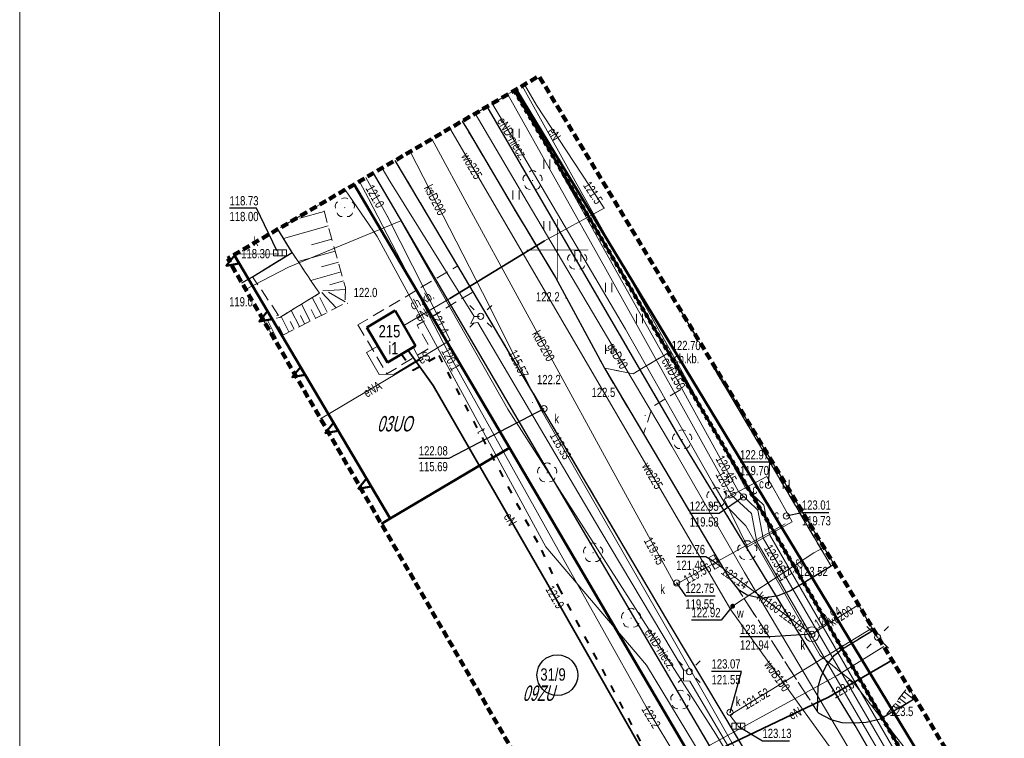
# Model space of a CAD drawing. Header units: millimetres. Extents: x 7464056 to 7464277, y 5957530 to 5957827.
# Tile 19 of 22: x 7464056 to 7464136, y 5957710 to 5957769. Entities that reach past the tile are written whole.
import ezdxf
from ezdxf.enums import TextEntityAlignment as Align

# ---------------------------------------------------------------- set-up
doc = ezdxf.new("R2010")
doc.units = ezdxf.units.MM
doc.header["$MEASUREMENT"] = 0
for name, pattern in [('1', [0.6, 0.3, -0.3]), ('1.0_0.5', [1.5, 1, -0.5]), ('1.5_0.5', [2, 1.5, -0.5]), ('2', [0.9, 0.6, -0.3]), ('219-500', [0]), ('ACAD_ISO03W100', [30, 12, -18]), ('egug-500', [1, 0.5, -0.5])]:
    doc.linetypes.add(name, pattern=pattern)
doc.layers.get('0').update_dxf_attribs({"color": 2, "linetype": 'CONTINUOUS', "lineweight": 0, "plot": 0})
for name, color, linetype in [('000 Inne (niezydentyfikowane)', 7, 'CONTINUOUS'), ('203-punkt graniczny', 7, 'CONTINUOUS'), ('218-kontur użytku gruntowego', 7, 'CONTINUOUS'), ('312-budynek ewidencyjny', 7, 'CONTINUOUS'), ('312-oznaczenie budynku ewidencyjnego', 7, 'CONTINUOUS'), ('312-oznaczenie budynku ewidencyjnego-Atr117', 7, 'CONTINUOUS'), ('chodnik', 7, 'CONTINUOUS'), ('chodnik-Atr17', 7, 'CONTINUOUS'), ('drzewo liściaste', 7, 'CONTINUOUS'), ('jezdnia', 7, 'CONTINUOUS'), ('komora podziemna', 7, 'CONTINUOUS'), ('kratka ściekowa', 7, 'CONTINUOUS'), ('kratka ściekowa-Atr17', 7, 'CONTINUOUS'), ('krawężnik', 7, 'CONTINUOUS'), ('latarnia', 7, 'CONTINUOUS'), ('obudowa ochronna przewodu', 7, 'CONTINUOUS'), ('pikieta naturalna', 7, 'CONTINUOUS'), ('pikieta naturalna-Atr2', 7, 'CONTINUOUS'), ('pikieta sztuczna', 7, 'CONTINUOUS'), ('pikieta sztuczna-Atr2', 7, 'CONTINUOUS'), ('przewód ciepłowniczy', 7, 'CONTINUOUS'), ('przewód ciepłowniczy-Atr1', 7, 'CONTINUOUS'), ('przewód elektroenergetyczny podziemny', 7, 'CONTINUOUS'), ('przewód elektroenergetyczny podziemny-Atr1', 7, 'CONTINUOUS'), ('przewód gazowy', 7, 'CONTINUOUS'), ('przewód gazowy-Atr1', 7, 'CONTINUOUS'), ('przewód kanalizacyjny', 7, 'CONTINUOUS'), ('przewód kanalizacyjny-Atr1', 7, 'CONTINUOUS'), ('przewód telekomunikacyjny podziemny', 7, 'CONTINUOUS'), ('przewód telekomunikacyjny podziemny-Atr1', 7, 'CONTINUOUS'), ('przewód wodociągowy', 7, 'CONTINUOUS'), ('przewód wodociągowy-Atr1', 7, 'CONTINUOUS'), ('rzedna', 7, 'CONTINUOUS'), ('rzedna-Atr2', 7, 'CONTINUOUS'), ('rzedna-Atr3', 7, 'CONTINUOUS'), ('SIATKA_KWADRATOW', 7, 'CONTINUOUS'), ('skarpa nieumocniona', 7, 'CONTINUOUS'), ('skarpa umocniona', 7, 'CONTINUOUS'), ('studnia kanalizacyjna', 7, 'CONTINUOUS'), ('studnia kanalizacyjna-Atr17', 7, 'CONTINUOUS'), ('trawnik', 7, 'CONTINUOUS'), ('właz do komory lub kanału - okrągły', 7, 'CONTINUOUS'), ('właz do komory lub kanału - okrągły-Atr17', 7, 'CONTINUOUS'), ('Zakres', 7, 'CONTINUOUS'), ('zasuwa lub zawór', 7, 'CONTINUOUS'), ('zasuwa lub zawór-Atr17', 7, 'CONTINUOUS')]:
    doc.layers.add(name, color=color, linetype=linetype)
for name, color, linetype, lineweight in [('211-numer działki ewidencyjnej', 3, 'CONTINUOUS', 30), ('219-działka ewidencyjna', 3, 'CONTINUOUS', 30), ('__A-Tabelka', 7, 'CONTINUOUS', 18), ('E-kable elektryczne', 1, 'ACAD_ISO03W100', 40)]:
    doc.layers.add(name, color=color, linetype=linetype, lineweight=lineweight)
doc.styles.get("Standard").update_dxf_attribs({"font": 'Working1250', "width": 0.75})

# ---------------------------------------------------------------- blocks, each defined once
blk = doc.blocks.new('203')
at = {"linetype": 'Continuous', "lineweight": 0}
h = blk.add_hatch(color=0, dxfattribs=at)
edge = h.paths.add_edge_path()
edge.add_arc((0, 0), 0.045, 0, 360)
blk = doc.blocks.new('PW01')
at = {"linetype": 'Continuous', "lineweight": 13}
h = blk.add_hatch(color=0, dxfattribs=at)
edge = h.paths.add_edge_path()
edge.add_arc((0, 0), 0.045, 0, 360)
blk = doc.blocks.new('TU04')
at = {"color": 0, "linetype": 'Continuous', "lineweight": 13}
for p, q in [((0, 0), (0, 0.75)), ((0.5, 0), (0.5, 0.75))]:
    blk.add_line(p, q, dxfattribs=at)
blk = doc.blocks.new('US05')
at = {"color": 0, "linetype": 'Continuous', "lineweight": 13}
for p, q in [((-0.525, -0.25), (-0.525, 0.25)), ((-0.525, 0.25), (-0.175, 0.25)), ((-0.175, -0.25), (-0.175, 0.25)), ((-0.175, 0.25), (0.175, 0.25)), ((0.175, -0.25), (0.175, 0.25)), ((0.175, 0.25), (0.525, 0.25)), ((0.525, -0.25), (0.525, 0.25)), ((-0.525, -0.25), (-0.175, -0.25)), ((-0.175, -0.25), (0.175, -0.25)), ((0.175, -0.25), (0.525, -0.25))]:
    blk.add_line(p, q, dxfattribs=at)
blk = doc.blocks.new('OP021')
at = {"linetype": 'Continuous', "lineweight": 13}
h = blk.add_hatch(color=0, dxfattribs=at)
edge = h.paths.add_edge_path()
edge.add_arc((0, 0), 0.05, 0, 360)
at = {"color": 0, "linetype": 'Continuous', "lineweight": 13}
for centre, start, end in [((0, 0.4), 49.272, 130.728), ((-0.38, 0.124), 121.308, 202.548), ((0.38, 0.124), 337.452, 58.692), ((-0.235, -0.324), 193.221, 274.871), ((0.235, -0.324), 265.129, 346.779)]:
    blk.add_arc(centre, 0.4, start, end, dxfattribs=at)
blk = doc.blocks.new('US15')
at = {"color": 0, "linetype": 'Continuous', "lineweight": 13}
blk.add_circle((0, 0), 0.25, dxfattribs=at)
blk = doc.blocks.new('SM01')
at = {"color": 0, "linetype": 'Continuous', "lineweight": 13}
for p, q in [((-0.53, 0.531), (-0.883, 0.884)), ((0.531, 0.531), (0.884, 0.884)), ((-0.53, -0.53), (-0.883, -0.883)), ((0.531, -0.53), (0.884, -0.883))]:
    blk.add_line(p, q, dxfattribs=at)
blk.add_circle((0, 0), 0.25, dxfattribs=at)
blk = doc.blocks.new('US22')
at = {"color": 0, "linetype": 'Continuous', "lineweight": 13}
blk.add_circle((0, 0), 0.25, dxfattribs=at)
blk = doc.blocks.new('US25')
at = {"linetype": 'Continuous', "lineweight": 0}
h = blk.add_hatch(color=0, dxfattribs=at)
edge = h.paths.add_edge_path()
edge.add_arc((0, 0), 0.2, 0, 360)

msp = doc.modelspace()

# ---------------------------------------------------------------- linework, layer by layer
at = {"linetype": 'Continuous', "lineweight": 30}
msp.add_circle((7464099.997, 5957715.555), 1.654, dxfattribs=at)
at = {"layer": '000 Inne (niezydentyfikowane)', "color": 7, "linetype": 'Continuous', "lineweight": 13}
for p, q in [((7464081.1, 5957753.13), (7464079.12, 5957752.58)), ((7464081.43, 5957751.96), (7464077.8, 5957750.94)), ((7464081.73, 5957750.88), (7464080.07, 5957750.41)), ((7464082, 5957749.9), (7464078.99, 5957749.06)), ((7464082.25, 5957749.02), (7464080.89, 5957748.64)), ((7464082.47, 5957748.23), (7464080.01, 5957747.54)), ((7464082.68, 5957747.5), (7464081.56, 5957747.19)), ((7464082.08, 5957745.32), (7464080.9, 5957746.55)), ((7464082.83, 5957746.8), (7464080.98, 5957746.7)), ((7464082.79, 5957745.8), (7464081.45, 5957746.59)), ((7464079.96, 5957744.24), (7464079.26, 5957745.61)), ((7464080.88, 5957744.71), (7464080.14, 5957746.15)), ((7464081.35, 5957744.95), (7464080.74, 5957746.16)), ((7464079.09, 5957743.79), (7464078.42, 5957745.1)), ((7464080.41, 5957744.47), (7464080.06, 5957745.17)), ((7464077.25, 5957742.86), (7464076.49, 5957744.36)), ((7464078.24, 5957743.36), (7464077.61, 5957744.6)), ((7464078.66, 5957743.58), (7464078.34, 5957744.21)), ((7464079.52, 5957744.01), (7464079.18, 5957744.68)), ((7464077.77, 5957743.12), (7464077.43, 5957743.79)), ((7464111.034, 5957743.375), (7464111.01, 5957743.36)), ((7464112.882, 5957740.319), (7464112.8, 5957740.27)), ((7464114.835, 5957737.089), (7464114.72, 5957737.02)), ((7464116.79, 5957733.854), (7464116.65, 5957733.77)), ((7464118.748, 5957730.617), (7464118.57, 5957730.51)), ((7464120.564, 5957727.613), (7464120.36, 5957727.49)), ((7464128.35, 5957714.52), (7464128.59, 5957714.337)), ((7464127.7, 5957713.68), (7464128.28, 5957713.23)), ((7464127.88, 5957713.92), (7464128.22, 5957713.66)), ((7464128.1, 5957714.2), (7464128.89, 5957713.59)), ((7464127.06, 5957712.86), (7464127.32, 5957712.66)), ((7464127.22, 5957713.06), (7464127.39, 5957712.93)), ((7464127.38, 5957713.27), (7464127.8, 5957712.94)), ((7464127.54, 5957713.48), (7464127.79, 5957713.28)), ((7464126.74, 5957712.45), (7464126.83, 5957712.38)), ((7464126.9, 5957712.65), (7464126.99, 5957712.59))]:
    msp.add_line(p, q, dxfattribs=at)
at = {"layer": '000 Inne (niezydentyfikowane)', "color": 56, "linetype": 'Continuous', "lineweight": 50, "flags": 128}
for points in [[(7464096.51, 5957762.918), (7464119.97, 5957723.029), (7464129.82, 5957706.056)], [(7464194.89, 5957593.94), (7464195.967, 5957590.719), (7464186.213, 5957609.558), (7464182.663, 5957614.998), (7464176.499, 5957625.621), (7464176.492, 5957625.631), (7464162.981, 5957648.914), (7464162.94, 5957648.984), (7464158.056, 5957657.401), (7464158.016, 5957657.47), (7464129.82, 5957706.056), (7464119.97, 5957723.029), (7464096.51, 5957762.918)], [(7464273.22, 5957619.103), (7464256.633, 5957609.097), (7464248.534, 5957622.926), (7464194.89, 5957593.94), (7464193.43, 5957597.96), (7464192.91, 5957604.22), (7464189.03, 5957611.03), (7464188.444, 5957611.585), (7464159.394, 5957659.51), (7464096.659, 5957763.005)], [(7464096.659, 5957763.005), (7464159.394, 5957659.51), (7464188.444, 5957611.585), (7464189.03, 5957611.03), (7464192.91, 5957604.22), (7464193.43, 5957597.96), (7464194.89, 5957593.94)], [(7464113.452, 5957704.425), (7464096.13, 5957733.973), (7464083.537, 5957755.315)], [(7464096.13, 5957733.973), (7464086.461, 5957728.242), (7464085.738, 5957727.813)], [(7464096.13, 5957733.973), (7464113.452, 5957704.425), (7464102.889, 5957698.194)]]:
    msp.add_lwpolyline(points, dxfattribs=at)
at = {"layer": '000 Inne (niezydentyfikowane)', "color": 253, "linetype": '1', "lineweight": 100, "flags": 128}
msp.add_lwpolyline([(7464096.51, 5957762.918), (7464119.97, 5957723.029), (7464129.82, 5957706.056), (7464158.016, 5957657.47), (7464158.056, 5957657.401), (7464162.94, 5957648.984), (7464162.981, 5957648.914), (7464176.492, 5957625.631), (7464176.499, 5957625.621), (7464182.663, 5957614.998), (7464186.213, 5957609.558), (7464195.967, 5957590.719), (7464195.97, 5957590.71), (7464198.51, 5957586.21), (7464201.941, 5957582.25), (7464205.521, 5957578.87), (7464209.991, 5957575.1), (7464215.369, 5957570.98), (7464206.32, 5957560.132), (7464194.92, 5957546.46), (7464194.899, 5957546.456), (7464191.954, 5957545.875), (7464191.47, 5957545.78), (7464189.787, 5957545.447)], dxfattribs=at)
at = {"layer": '000 Inne (niezydentyfikowane)', "color": 253, "linetype": '1', "lineweight": 13, "flags": 128}
msp.add_lwpolyline([(7464158.016, 5957657.47), (7464129.82, 5957706.056), (7464119.97, 5957723.029), (7464096.51, 5957762.918)], dxfattribs=at)
at = {"layer": '000 Inne (niezydentyfikowane)', "color": 56, "linetype": 'Continuous', "lineweight": 13, "flags": 128}
for points in [[(7464083.537, 5957755.315), (7464096.13, 5957733.973)], [(7464085.738, 5957727.813), (7464086.461, 5957728.242), (7464096.13, 5957733.973)]]:
    msp.add_lwpolyline(points, dxfattribs=at)
at = {"layer": '000 Inne (niezydentyfikowane)', "color": 178, "linetype": 'Continuous', "lineweight": 50}
msp.add_lwpolyline([(7464073.797, 5957749.607), (7464086.461, 5957728.242)], dxfattribs=at)
at = {"layer": '000 Inne (niezydentyfikowane)', "color": 178, "linetype": 'Continuous', "lineweight": 50, "flags": 128}
for points in [[(7464073.829, 5957749.552), (7464073.16, 5957748.72), (7464074.212, 5957748.907)], [(7464076.506, 5957745.036), (7464075.837, 5957744.204), (7464076.889, 5957744.391)], [(7464079.183, 5957740.52), (7464078.514, 5957739.687), (7464079.566, 5957739.875)], [(7464081.86, 5957736.004), (7464081.191, 5957735.171), (7464082.243, 5957735.358)], [(7464084.537, 5957731.487), (7464083.868, 5957730.655), (7464084.919, 5957730.842)]]:
    msp.add_lwpolyline(points, close=True, dxfattribs=at)
at = {"layer": '218-kontur użytku gruntowego', "color": 3, "linetype": 'egug-500', "lineweight": 18, "flags": 128}
for points in [[(7464094.297, 5957761.621), (7464109.95, 5957734.72)], [(7464109.95, 5957734.72), (7464094.297, 5957761.621)], [(7464099.57, 5957731.53), (7464085.085, 5957756.223)], [(7464085.085, 5957756.223), (7464099.57, 5957731.53)], [(7464109.95, 5957734.72), (7464124.12, 5957711.48)], [(7464124.12, 5957711.48), (7464109.95, 5957734.72)], [(7464116.7, 5957702.41), (7464099.57, 5957731.53)], [(7464099.57, 5957731.53), (7464116.7, 5957702.41)], [(7464124.12, 5957711.48), (7464126.69, 5957707.01)], [(7464126.69, 5957707.01), (7464124.12, 5957711.48)]]:
    msp.add_lwpolyline(points, dxfattribs=at)
at = {"layer": '219-działka ewidencyjna', "linetype": '219-500', "flags": 128}
for points in [[(7464109.95, 5957734.72), (7464094.297, 5957761.621)], [(7464099.57, 5957731.53), (7464085.085, 5957756.223)], [(7464124.12, 5957711.48), (7464109.95, 5957734.72)], [(7464116.7, 5957702.41), (7464099.57, 5957731.53)], [(7464126.69, 5957707.01), (7464124.12, 5957711.48)]]:
    msp.add_lwpolyline(points, dxfattribs=at)
at = {"layer": '312-budynek ewidencyjny', "color": 7, "linetype": 'Continuous', "lineweight": 50, "flags": 128}
for points in [[(7464084.56, 5957743.73), (7464086.86, 5957745.1)], [(7464086.86, 5957745.1), (7464088.51, 5957742.23)], [(7464086.23, 5957740.88), (7464084.56, 5957743.73)], [(7464088.51, 5957742.23), (7464086.23, 5957740.88)]]:
    msp.add_lwpolyline(points, dxfattribs=at)
at = {"layer": '__A-Tabelka', "ltscale": 5}
for points in [[(7464266.428, 5957826.876), (7464056.428, 5957826.876), (7464056.428, 5957529.876), (7464266.428, 5957529.876)], [(7464263.228, 5957823.676), (7464072.628, 5957823.676), (7464072.628, 5957533.076), (7464263.228, 5957533.076)]]:
    msp.add_lwpolyline(points, close=True, dxfattribs=at)
at = {"layer": 'chodnik', "color": 7, "linetype": '1.0_0.5', "lineweight": 18, "flags": 128}
for points in [[(7464096.513, 5957762.92), (7464108.99, 5957741.66), (7464106.13, 5957739.98), (7464103.81, 5957740.43), (7464106.98, 5957735.12), (7464107.7, 5957737.3), (7464110.55, 5957739.03), (7464119.97, 5957723.03), (7464122.19, 5957724.38), (7464112.77, 5957740.32), (7464112.852, 5957740.367)], [(7464111.31, 5957742.918), (7464111.28, 5957742.9), (7464109.884, 5957745.278)]]:
    msp.add_lwpolyline(points, dxfattribs=at)
for points in [[(7464080.71, 5957746.49), (7464078.5, 5957749.79), (7464075.3, 5957747.83), (7464077.51, 5957744.54)], [(7464083.84, 5957743.93), (7464086.18, 5957739.97), (7464089.69, 5957742.09), (7464088.63, 5957743.9), (7464093.17, 5957746.61), (7464091.92, 5957748.72)], [(7464086.23, 5957740.88), (7464084.56, 5957743.73), (7464086.86, 5957745.1), (7464088.51, 5957742.23)]]:
    msp.add_lwpolyline(points, close=True, dxfattribs=at)
at = {"layer": 'E-kable elektryczne', "ltscale": 0.05}
msp.add_lwpolyline([(7464087.37, 5957741.555), (7464088.274, 5957740.255), (7464090.395, 5957741.44), (7464098.714, 5957725.679), (7464100.092, 5957722.657), (7464108.51, 5957706.83), (7464108.51, 5957706.83), (7464110.375, 5957703.885), (7464117.206, 5957692.939), (7464112.473, 5957684.233), (7464118.094, 5957673.171), (7464130.166, 5957673.998), (7464142.923, 5957649.885), (7464161.236, 5957620.016), (7464160.984, 5957613.902), (7464163.205, 5957611.064), (7464167.075, 5957605.312), (7464163.85, 5957591.454), (7464163.85, 5957589.14), (7464165.616, 5957586.064)], dxfattribs=at)
at = {"layer": 'jezdnia', "color": 7, "linetype": '1.5_0.5', "lineweight": 18, "flags": 128}
for points in [[(7464129.003, 5957713.654), (7464127.27, 5957712.63), (7464126.17, 5957712), (7464125.02, 5957711.71), (7464124, 5957711.67), (7464123.08, 5957711.69), (7464122.17, 5957711.93), (7464121.21, 5957712.46), (7464121.08, 5957712.58), (7464114.67, 5957722.48), (7464114.04, 5957723.26), (7464113.54, 5957724.04), (7464106.98, 5957735.12), (7464103.81, 5957740.43), (7464099.85, 5957747.76), (7464096.33, 5957753.61), (7464092.76, 5957759.66), (7464092.296, 5957760.448)], [(7464086.851, 5957757.258), (7464091.92, 5957748.72), (7464093.17, 5957746.61), (7464100.88, 5957733.62), (7464109.13, 5957719.6), (7464117.32, 5957705.91), (7464124.79, 5957693.36), (7464131.59, 5957681.85), (7464137.77, 5957671.55), (7464145.7, 5957658.29), (7464153.31, 5957645.2), (7464161.81, 5957630.88), (7464165.59, 5957624.29), (7464166.01, 5957623.09), (7464166.28, 5957621.51), (7464166.24, 5957620.22), (7464165.92, 5957618.44), (7464168.97, 5957613.22), (7464169.49, 5957613.31), (7464170.42, 5957613.31), (7464171.31, 5957612.99), (7464172.23, 5957612.07), (7464174.42, 5957607.65), (7464180.26, 5957595.46), (7464181.97, 5957591.93), (7464181.97, 5957591.41), (7464181.65, 5957590.58), (7464181.19, 5957590.07), (7464180.8, 5957589.72), (7464180.45, 5957589.49), (7464177.71, 5957587.72), (7464174.48, 5957585.62), (7464174.04, 5957585.45), (7464173.25, 5957585.36), (7464172.37, 5957585.5), (7464170.33, 5957586.19), (7464174.29, 5957579.29), (7464174.66, 5957580.9), (7464175.14, 5957581.82), (7464175.95, 5957582.64), (7464182.63, 5957586.49), (7464183.82, 5957586.55), (7464184.39, 5957586.13), (7464185.16, 5957585.13), (7464186.91, 5957580.49), (7464187.35, 5957579.06), (7464188.33, 5957575.91), (7464191.48, 5957567.03), (7464194.04, 5957559.04), (7464194.66, 5957556.96), (7464194.8, 5957555.42), (7464194.36, 5957553.91), (7464193.7, 5957553.12), (7464193.01, 5957552.89), (7464195.32, 5957546.4), (7464196.35, 5957545.53), (7464197.42, 5957544.45), (7464198.3, 5957543.12), (7464199.02, 5957541.65), (7464199.69, 5957539.99), (7464200.28, 5957536.84), (7464200.881, 5957534.249)], [(7464074.425, 5957747.35), (7464075.3, 5957747.83), (7464078.5, 5957749.79), (7464077.341, 5957751.684)], [(7464122.43, 5957724.525), (7464122.19, 5957724.38), (7464119.97, 5957723.03), (7464118.88, 5957722.38), (7464117.87, 5957721.97), (7464116.55, 5957721.76), (7464115.37, 5957722.04)], [(7464115.37, 5957722.04), (7464114.67, 5957722.48), (7464121.08, 5957712.58), (7464121.12, 5957714.65), (7464121.36, 5957715.46), (7464121.77, 5957716.3), (7464122.44, 5957717.17), (7464123.1, 5957717.69), (7464125.636, 5957719.224)]]:
    msp.add_lwpolyline(points, dxfattribs=at)
at = {"layer": 'komora podziemna', "color": 212, "linetype": 'Continuous', "lineweight": 18, "flags": 128}
msp.add_lwpolyline([(7464115.41, 5957725.94), (7464113.52, 5957729.81), (7464116.98, 5957731.66), (7464119.03, 5957727.99)], close=True, dxfattribs=at)
at = {"layer": 'komora podziemna', "color": 34, "linetype": 'Continuous', "lineweight": 18, "flags": 128}
msp.add_lwpolyline([(7464120.62, 5957719.47), (7464120.85, 5957719.42), (7464121.04, 5957719.29), (7464121.11, 5957719.19), (7464121.17, 5957719.1), (7464121.22, 5957718.87), (7464121.17, 5957718.64), (7464121.04, 5957718.45), (7464120.85, 5957718.32), (7464120.62, 5957718.27), (7464120.39, 5957718.32), (7464120.2, 5957718.45), (7464120.07, 5957718.64), (7464120.02, 5957718.87), (7464120.07, 5957719.1), (7464120.14, 5957719.21), (7464120.2, 5957719.29), (7464120.39, 5957719.42)], close=True, dxfattribs=at)
at = {"layer": 'krawężnik', "color": 7, "linetype": 'Continuous', "lineweight": 25, "flags": 128}
for points in [[(7464092.296, 5957760.448), (7464092.76, 5957759.66), (7464096.33, 5957753.61), (7464099.85, 5957747.76), (7464103.81, 5957740.43), (7464106.98, 5957735.12), (7464113.54, 5957724.04), (7464114.04, 5957723.26), (7464114.67, 5957722.48)], [(7464165.92, 5957618.44), (7464166.24, 5957620.22), (7464166.28, 5957621.51), (7464166.01, 5957623.09), (7464165.59, 5957624.29), (7464161.81, 5957630.88), (7464153.31, 5957645.2), (7464145.7, 5957658.29), (7464137.77, 5957671.55), (7464131.59, 5957681.85), (7464124.79, 5957693.36), (7464117.32, 5957705.91), (7464109.13, 5957719.6), (7464100.88, 5957733.62), (7464093.17, 5957746.61), (7464091.92, 5957748.72), (7464086.851, 5957757.258)], [(7464074.425, 5957747.35), (7464075.3, 5957747.83), (7464078.5, 5957749.79), (7464077.341, 5957751.684)], [(7464122.43, 5957724.525), (7464122.19, 5957724.38), (7464119.97, 5957723.03), (7464118.88, 5957722.38), (7464117.87, 5957721.97), (7464116.55, 5957721.76), (7464115.37, 5957722.04), (7464114.67, 5957722.48)], [(7464121.08, 5957712.58), (7464121.12, 5957714.65), (7464121.36, 5957715.46), (7464121.77, 5957716.3), (7464122.44, 5957717.17), (7464123.1, 5957717.69), (7464125.636, 5957719.224)], [(7464129.003, 5957713.654), (7464127.27, 5957712.63), (7464126.17, 5957712), (7464125.02, 5957711.71), (7464124, 5957711.67), (7464123.08, 5957711.69), (7464122.17, 5957711.93), (7464121.21, 5957712.46), (7464121.08, 5957712.58)]]:
    msp.add_lwpolyline(points, dxfattribs=at)
at = {"layer": 'obudowa ochronna przewodu', "color": 7, "linetype": 'Continuous', "lineweight": 35, "flags": 128}
for points in [[(7464098.96, 5957750.74), (7464091.29, 5957746.08)], [(7464087.9, 5957741.87), (7464089.93, 5957739.01), (7464099.22, 5957722.9), (7464107.65, 5957708.11), (7464109.59, 5957707.38), (7464113.7, 5957709.84)], [(7464121.98, 5957713.76), (7464127.114, 5957716.779)], [(7464121.98, 5957713.76), (7464113.7, 5957709.84)]]:
    msp.add_lwpolyline(points, dxfattribs=at)
at = {"layer": 'przewód ciepłowniczy', "color": 212, "linetype": 'Continuous', "lineweight": 18, "flags": 128}
for points in [[(7464103.92, 5957748.46), (7464114.11, 5957730.13), (7464115.73, 5957728.66), (7464116.17, 5957726.36), (7464126.89, 5957707.95), (7464137.84, 5957689.19), (7464146.21, 5957674.86), (7464152.28, 5957664.46), (7464161.08, 5957651.27), (7464162.12, 5957649.72), (7464163.04, 5957650.25), (7464152.88, 5957665.53), (7464154.08, 5957666.32), (7464152.4, 5957668.42), (7464151.59, 5957667.96), (7464140.62, 5957686.79), (7464127.06, 5957709.89), (7464117.18, 5957726.94), (7464116.74, 5957729.33), (7464115.25, 5957730.74), (7464109.65, 5957740.97), (7464101.44, 5957755.58), (7464097.151, 5957763.294)], [(7464095.987, 5957762.611), (7464103.92, 5957748.46)], [(7464162.58, 5957649.98), (7464152.58, 5957665), (7464151.11, 5957667.62), (7464146.7, 5957675.19), (7464139.23, 5957687.99), (7464126.98, 5957708.92), (7464116.68, 5957726.65), (7464116.23, 5957728.92), (7464114.68, 5957730.44), (7464109.05, 5957740.64), (7464104.45, 5957748.87), (7464100.89, 5957755.22), (7464096.568, 5957762.952)]]:
    msp.add_lwpolyline(points, dxfattribs=at)
at = {"layer": 'przewód elektroenergetyczny podziemny', "color": 1, "linetype": 'Continuous', "lineweight": 18, "flags": 128}
for points in [[(7464087.56, 5957743.88), (7464091.29, 5957746.08), (7464098.96, 5957750.74), (7464103.8, 5957753.38), (7464098.31, 5957761.72), (7464097.338, 5957763.403)], [(7464139.15, 5957694.5), (7464128.99, 5957708.6), (7464123.96, 5957715), (7464121.29, 5957717.15), (7464115.27, 5957727.64), (7464113.72, 5957729.21), (7464112.57, 5957731.17), (7464105.52, 5957743.58), (7464096.27, 5957759.26), (7464094.725, 5957761.872)], [(7464085.787, 5957756.634), (7464086.43, 5957755.58), (7464093.26, 5957744.62), (7464093.69, 5957744.62)], [(7464109.92, 5957708.44), (7464107.19, 5957712.99), (7464099.68, 5957726.38), (7464091.49, 5957741.04), (7464084.69, 5957754.18), (7464083.955, 5957755.56)], [(7464084.481, 5957755.869), (7464086.23, 5957752.71), (7464091.31, 5957742.69), (7464086.78, 5957739.93), (7464085.57, 5957739.92), (7464084.54, 5957741.69), (7464085.45, 5957742.22)], [(7464074.736, 5957746.813), (7464078.2, 5957748.61), (7464087.32, 5957752.37)], [(7464087.32, 5957752.37), (7464095.98, 5957737.1), (7464105.9, 5957721.64), (7464112.85, 5957710.77), (7464118.26, 5957701.85), (7464125.41, 5957690.07), (7464132.72, 5957677.58), (7464134.57, 5957673.2), (7464138.74, 5957666.32), (7464145.7, 5957654.46), (7464154.32, 5957639.85), (7464161.46, 5957628.22), (7464166.09, 5957620.42), (7464169.69, 5957613.63), (7464179.16, 5957595.67), (7464181.63, 5957596.77), (7464187.58, 5957599.66), (7464192.68, 5957601.41), (7464193.82, 5957601.82)], [(7464110.56, 5957715.88), (7464110.21, 5957715.98), (7464103.44, 5957727.35), (7464093.55, 5957744.13), (7464092.98, 5957744.05), (7464093.26, 5957744.62), (7464093.69, 5957744.62)], [(7464087.9, 5957741.87), (7464089.93, 5957739.01), (7464099.22, 5957722.9), (7464107.65, 5957708.11), (7464109.59, 5957707.38), (7464113.7, 5957709.84), (7464121.98, 5957713.76), (7464127.114, 5957716.779)], [(7464088.86, 5957741.11), (7464088.32, 5957742.12)], [(7464080.816, 5957736.313), (7464088.86, 5957741.11)], [(7464125.987, 5957718.642), (7464125.95, 5957718.62), (7464124.294, 5957721.443)], [(7464152.34, 5957645.23), (7464151.59, 5957644.71), (7464148.13, 5957650.43), (7464139.7, 5957665.32), (7464140.13, 5957665.71), (7464132.62, 5957678.31), (7464126.66, 5957688.35), (7464117.8, 5957703.05), (7464110.73, 5957715.08), (7464110.21, 5957715.1), (7464110.21, 5957715.98), (7464110.56, 5957715.88)]]:
    msp.add_lwpolyline(points, dxfattribs=at)
at = {"layer": 'przewód gazowy', "color": 52, "linetype": 'Continuous', "lineweight": 18, "flags": 128}
msp.add_lwpolyline([(7464093.334, 5957761.057), (7464097.55, 5957753.89), (7464109.26, 5957734.1), (7464115.16, 5957723.86), (7464123.88, 5957709.15), (7464134.72, 5957690.93), (7464143.09, 5957676.91), (7464149.7, 5957665.65), (7464156.83, 5957653.79), (7464162.79, 5957643.63), (7464167.44, 5957635.73), (7464175.9, 5957621.63), (7464182.75, 5957610.05), (7464191.05, 5957595.99), (7464199.23, 5957582.14), (7464201.17, 5957579.06), (7464201.31, 5957578.82)], dxfattribs=at)
at = {"layer": 'przewód kanalizacyjny', "color": 34, "linetype": 'Continuous', "lineweight": 18, "flags": 128}
for points in [[(7464089.824, 5957759), (7464093.03, 5957753.06), (7464103.66, 5957733.62), (7464109.54, 5957722.88)], [(7464088.076, 5957757.975), (7464093.94, 5957746.55), (7464098.78, 5957736.87), (7464109.26, 5957718.63), (7464117.56, 5957704.09), (7464120.37, 5957699.24), (7464130.04, 5957683.57), (7464144.49, 5957660.22), (7464144.68, 5957659.92), (7464148.27, 5957653.94), (7464160.34, 5957635.1), (7464160.48, 5957634.89)], [(7464073.887, 5957749.66), (7464077.43, 5957749.68)], [(7464109.54, 5957722.88), (7464118.46, 5957727.81)], [(7464120.62, 5957718.87), (7464120.15, 5957719.21), (7464112.71, 5957724.73)], [(7464120.62, 5957718.87), (7464124.404, 5957721.261)], [(7464125.53, 5957719.398), (7464114.2, 5957712.46), (7464113.97, 5957712.32), (7464114.58, 5957711.51)], [(7464126.449, 5957717.878), (7464122.67, 5957715.53)], [(7464122.67, 5957715.53), (7464109.25, 5957708.17), (7464109.9, 5957706.65)]]:
    msp.add_lwpolyline(points, dxfattribs=at)
at = {"layer": 'przewód telekomunikacyjny podziemny', "color": 30, "linetype": 'Continuous', "lineweight": 18, "flags": 128}
msp.add_lwpolyline([(7464173.56, 5957629.98), (7464173.3, 5957629.92), (7464170.34, 5957629.31), (7464162.06, 5957623.92), (7464161.72, 5957623.7), (7464161.34, 5957624.32), (7464141.5, 5957657.19), (7464121.46, 5957692.84), (7464107.23, 5957716.37), (7464099.06, 5957725.95), (7464085.39, 5957751.08), (7464082.794, 5957754.88)], dxfattribs=at)
at = {"layer": 'przewód wodociągowy', "color": 5, "linetype": 'Continuous', "lineweight": 18, "flags": 128}
for points in [[(7464091.295, 5957759.862), (7464114.05, 5957720.84)], [(7464121.596, 5957725.906), (7464120.79, 5957725.46), (7464114.2, 5957721.14), (7464114.05, 5957720.84)], [(7464114.05, 5957720.84), (7464126.19, 5957704.04), (7464134.74, 5957689.1)]]:
    msp.add_lwpolyline(points, dxfattribs=at)
at = {"layer": 'rzedna-Atr2', "color": 7, "flags": 128}
for points in [[(7464077.26, 5957749.97), (7464075.61, 5957753.38), (7464073.433, 5957753.38)], [(7464098.91, 5957737.14), (7464091.19, 5957733.12), (7464088.769, 5957733.12)], [(7464117.1, 5957730.93), (7464117.2, 5957732.8), (7464114.797, 5957732.8)], [(7464115.08, 5957729.99), (7464113.12, 5957728.64), (7464110.721, 5957728.64)], [(7464118.55, 5957728.45), (7464119.81, 5957728.73), (7464121.983, 5957728.73)], [(7464112.71, 5957724.73), (7464112.02, 5957725.13), (7464109.621, 5957725.13)], [(7464109.66, 5957723.03), (7464110.37, 5957721.99), (7464112.796, 5957721.99)], [(7464114.2, 5957721.14), (7464113.27, 5957720.02), (7464110.871, 5957720.02)], [(7464120.62, 5957718.87), (7464117.22, 5957718.66), (7464114.794, 5957718.66)], [(7464113.99, 5957712.54), (7464114.92, 5957715.86), (7464112.494, 5957715.86)], [(7464114.66, 5957711.42), (7464116.62, 5957710.23), (7464118.797, 5957710.23)]]:
    msp.add_lwpolyline(points, dxfattribs=at)
at = {"layer": 'SIATKA_KWADRATOW', "color": 7, "const_width": 0.065}
for points in [[(7464100, 5957747.5), (7464100, 5957752.5)], [(7464097.5, 5957750), (7464102.5, 5957750)]]:
    msp.add_lwpolyline(points, dxfattribs=at)
at = {"layer": 'SIATKA_KWADRATOW', "color": 7}
msp.add_point((7464100, 5957750), dxfattribs=at)
at = {"layer": 'skarpa nieumocniona', "color": 7, "linetype": '1.0_0.5', "lineweight": 18, "flags": 128}
for points in [[(7464082.83, 5957746.95), (7464082.79, 5957745.68), (7464077.08, 5957742.77), (7464076.19, 5957744.3), (7464077.51, 5957744.54), (7464080.71, 5957746.49), (7464078.5, 5957749.79), (7464077.34, 5957751.68), (7464080.92, 5957753.78)], [(7464082.83, 5957746.95), (7464082.79, 5957745.68), (7464077.08, 5957742.77), (7464076.19, 5957744.3), (7464077.51, 5957744.54), (7464080.71, 5957746.49), (7464078.5, 5957749.79), (7464077.34, 5957751.68), (7464080.92, 5957753.78)], [(7464129, 5957713.65), (7464127.27, 5957712.63), (7464126.58, 5957712.24), (7464128.42, 5957714.61)], [(7464129, 5957713.65), (7464127.27, 5957712.63), (7464126.58, 5957712.24), (7464128.42, 5957714.61)]]:
    msp.add_lwpolyline(points, close=True, dxfattribs=at)
at = {"layer": 'skarpa umocniona', "color": 7, "linetype": 'Continuous', "lineweight": 18, "flags": 128}
for points in [[(7464111.31, 5957742.92), (7464111.28, 5957742.9), (7464109.87, 5957745.3)], [(7464111.31, 5957742.92), (7464111.28, 5957742.9), (7464109.87, 5957745.3)], [(7464122.43, 5957724.53), (7464122.19, 5957724.38), (7464119.21, 5957729.43), (7464112.77, 5957740.32), (7464112.85, 5957740.37)], [(7464122.43, 5957724.53), (7464122.19, 5957724.38), (7464119.21, 5957729.43), (7464112.77, 5957740.32), (7464112.85, 5957740.37)]]:
    msp.add_lwpolyline(points, close=True, dxfattribs=at)
at = {"layer": 'trawnik', "color": 7, "linetype": '1.0_0.5', "lineweight": 18, "flags": 128}
for points in [[(7464108.99, 5957741.66), (7464106.13, 5957739.98), (7464103.81, 5957740.43), (7464099.85, 5957747.76), (7464096.33, 5957753.61), (7464092.76, 5957759.66), (7464092.3, 5957760.45), (7464096.51, 5957762.92)], [(7464111.31, 5957742.92), (7464111.28, 5957742.9), (7464109.88, 5957745.29)], [(7464122.43, 5957724.53), (7464122.19, 5957724.38), (7464112.77, 5957740.32), (7464112.85, 5957740.37)]]:
    msp.add_lwpolyline(points, close=True, dxfattribs=at)
at = {"layer": 'Zakres', "color": 134, "linetype": '2', "lineweight": 90, "flags": 128}
msp.add_lwpolyline([(7464273.07, 5957642.1), (7464173.57, 5957639.94), (7464098.51, 5957764.09), (7464073.29, 5957749.31), (7464127.02, 5957656.52), (7464126.84, 5957638.93), (7464125.08, 5957533.8), (7464273.77, 5957534.68)], close=True, dxfattribs=at)

# ---------------------------------------------------------------- block references
at = {"layer": '203-punkt graniczny', "color": 7, "linetype": 'Continuous', "lineweight": 18}
for p in [(7464109.95, 5957734.72), (7464099.57, 5957731.53), (7464124.12, 5957711.48)]:
    msp.add_blockref('203', p, dxfattribs=at)
at = {"layer": 'drzewo liściaste', "color": 94, "linetype": 'Continuous', "lineweight": 18}
for p in [(7464097.99, 5957755.63), (7464082.77, 5957753.43), (7464101.61, 5957749.17), (7464110.11, 5957734.64), (7464099.17, 5957731.95), (7464112.89, 5957729.96), (7464115.39, 5957725.65), (7464102.89, 5957725.48), (7464105.97, 5957720.17), (7464109.96, 5957713.55)]:
    msp.add_blockref('OP021', p, dxfattribs=at)
at = {"layer": 'kratka ściekowa', "color": 34, "linetype": 'Continuous', "lineweight": 18}
for p in [(7464077.51, 5957749.77), (7464114.66, 5957711.42)]:
    msp.add_blockref('US05', p, dxfattribs=at)
at = {"layer": 'kratka ściekowa', "color": 34, "linetype": 'Continuous', "lineweight": 18, "rotation": 299.18}
msp.add_blockref('US05', (7464112.71, 5957724.73), dxfattribs=at)
at = {"layer": 'latarnia', "color": 7, "linetype": 'Continuous', "lineweight": 18}
for p in [(7464093.79, 5957744.63), (7464125.95, 5957718.62), (7464110.68, 5957715.84)]:
    msp.add_blockref('SM01', p, dxfattribs=at)
at = {"layer": 'pikieta naturalna', "color": 7, "linetype": 'Continuous', "lineweight": 13}
for p in [(7464082.99, 5957745.68), (7464077.28, 5957744.7), (7464126.15, 5957712.17)]:
    msp.add_blockref('PW01', p, dxfattribs=at)
at = {"layer": 'pikieta sztuczna', "color": 7, "linetype": 'Continuous', "lineweight": 13}
for p in [(7464100.69, 5957746.1), (7464111.28, 5957742.9), (7464111.28, 5957742.9), (7464097.99, 5957737.64), (7464107.11, 5957736.59), (7464122.19, 5957724.38)]:
    msp.add_blockref('PW01', p, dxfattribs=at)
at = {"layer": 'rzedna', "color": 1, "linetype": 'Continuous', "lineweight": 18}
for p in [(7464086.23, 5957752.71), (7464103.8, 5957753.38), (7464091.31, 5957742.69), (7464091.49, 5957741.04), (7464107.19, 5957712.99)]:
    msp.add_blockref('PW01', p, dxfattribs=at)
at = {"layer": 'rzedna', "color": 34, "linetype": 'Continuous', "lineweight": 18}
for p in [(7464077.15, 5957749.68), (7464077.26, 5957749.97), (7464098.91, 5957737.14), (7464113.17, 5957724.39), (7464109.39, 5957723.16), (7464109.66, 5957723.03), (7464109.95, 5957723.11), (7464120.15, 5957719.22), (7464120.62, 5957718.87), (7464121.11, 5957719.18), (7464113.99, 5957712.54), (7464114.66, 5957711.42)]:
    msp.add_blockref('PW01', p, dxfattribs=at)
at = {"layer": 'rzedna', "color": 7, "linetype": 'Continuous', "lineweight": 18}
for p in [(7464098.61, 5957737.2), (7464098.78, 5957736.87)]:
    msp.add_blockref('PW01', p, dxfattribs=at)
at = {"layer": 'rzedna', "color": 212, "linetype": 'Continuous', "lineweight": 18}
for p in [(7464114.68, 5957730.44), (7464116.68, 5957726.65)]:
    msp.add_blockref('PW01', p, dxfattribs=at)
at = {"layer": 'rzedna', "color": 6, "linetype": 'Continuous', "lineweight": 18}
for p in [(7464117.1, 5957730.93), (7464115.08, 5957729.99), (7464118.55, 5957728.45), (7464115.41, 5957725.94)]:
    msp.add_blockref('PW01', p, dxfattribs=at)
at = {"layer": 'rzedna', "color": 5, "linetype": 'Continuous', "lineweight": 18}
msp.add_blockref('PW01', (7464120.79, 5957725.46), dxfattribs=at)
at = {"layer": 'rzedna', "color": 34, "linetype": 'Continuous', "lineweight": 18}
for p, rotation in [((7464112.71, 5957724.73), 299.18), ((7464114.2, 5957712.46), 31.479)]:
    msp.add_blockref('PW01', p, dxfattribs=dict(at, rotation=rotation))
at = {"layer": 'rzedna', "color": 1, "linetype": 'Continuous', "lineweight": 35}
for p in [(7464099.22, 5957722.9), (7464121.98, 5957713.76)]:
    msp.add_blockref('PW01', p, dxfattribs=at)
at = {"layer": 'rzedna', "color": 5, "linetype": 'Continuous', "lineweight": 18, "rotation": 300.8200000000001}
msp.add_blockref('PW01', (7464114.2, 5957721.14), dxfattribs=at)
at = {"layer": 'studnia kanalizacyjna', "color": 34, "linetype": 'Continuous', "lineweight": 18}
for p in [(7464098.91, 5957737.14), (7464109.66, 5957723.03), (7464113.99, 5957712.54)]:
    msp.add_blockref('US15', p, dxfattribs=at)
at = {"layer": 'trawnik', "color": 7, "linetype": 'Continuous', "lineweight": 18}
for p in [(7464096.399, 5957759.079), (7464098.899, 5957756.579), (7464096.399, 5957754.079), (7464098.899, 5957751.579), (7464101.399, 5957749.079), (7464103.899, 5957746.579), (7464106.399, 5957744.079), (7464103.899, 5957741.579), (7464118.284, 5957730.639)]:
    msp.add_blockref('TU04', p, dxfattribs=at)
at = {"layer": 'właz do komory lub kanału - okrągły', "color": 7, "linetype": 'Continuous', "lineweight": 18}
for p in [(7464117.1, 5957730.93), (7464115.08, 5957729.99), (7464118.55, 5957728.45), (7464120.62, 5957718.87)]:
    msp.add_blockref('US22', p, dxfattribs=at)
at = {"layer": 'zasuwa lub zawór', "color": 5, "linetype": 'Continuous', "lineweight": 18, "rotation": 300.8200000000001}
msp.add_blockref('US25', (7464114.2, 5957721.14), dxfattribs=at)

# ---------------------------------------------------------------- texts
at = {"layer": '000 Inne (niezydentyfikowane)', "color": 56, "linetype": 'Continuous', "lineweight": 13, "oblique": 15}
for s, width, p in [('03UO', 0.651, (7464085.39, 5957735.3)), ('09ZU', 0.624, (7464097.19, 5957713.47))]:
    msp.add_text(s, height=1.25, dxfattribs=dict(at, width=width)).set_placement(p)
at = {"layer": '211-numer działki ewidencyjnej', "color": 7, "linetype": 'Continuous', "lineweight": 18, "width": 0.79}
msp.add_text('31/9', height=1, dxfattribs=at).set_placement((7464098.62, 5957715.11))
at = {"layer": '312-oznaczenie budynku ewidencyjnego', "color": 7, "linetype": 'Continuous', "lineweight": 18, "width": 0.79}
msp.add_text('215', height=1, dxfattribs=at).set_placement((7464085.51, 5957742.92))
at = {"layer": '312-oznaczenie budynku ewidencyjnego-Atr117', "color": 7, "width": 0.765}
msp.add_text('i1', height=1, dxfattribs=at).set_placement((7464086.31, 5957741.54))
at = {"layer": 'chodnik-Atr17', "color": 7, "width": 0.765}
msp.add_text('ch.kb.', height=0.75, rotation=28.74, dxfattribs=at).set_placement((7464088.3, 5957745.12))
msp.add_text('ch.kb.', height=0.75, rotation=28.74, dxfattribs=at).set_placement((7464088.3, 5957745.12))
msp.add_text('ch.kb.', height=0.75, dxfattribs=at).set_placement((7464109.45, 5957740.83))
msp.add_text('ch.kb.', height=0.75, dxfattribs=at).set_placement((7464109.45, 5957740.83))
at = {"layer": 'kratka ściekowa-Atr17', "color": 34, "width": 0.765}
msp.add_text('k', height=0.75, dxfattribs=at).set_placement((7464075.38, 5957750.32))
at = {"layer": 'pikieta naturalna-Atr2', "color": 7, "width": 0.765}
for s, p in [('122.0', (7464083.49, 5957746.18)), ('119.0', (7464073.4, 5957745.43)), ('123.5', (7464126.92, 5957712.24))]:
    msp.add_text(s, height=0.75, dxfattribs=at).set_placement(p)
at = {"layer": 'pikieta sztuczna-Atr2', "color": 7, "width": 0.765}
for s, p in [('122.2', (7464098.26, 5957745.83)), ('122.70', (7464109.26, 5957741.89)), ('122.2', (7464098.35, 5957739.13)), ('122.5', (7464102.77, 5957738.09)), ('123.52', (7464119.56, 5957723.58))]:
    msp.add_text(s, height=0.75, dxfattribs=at).set_placement(p)
at = {"layer": 'przewód ciepłowniczy-Atr1', "color": 212, "width": 0.765}
msp.add_text('cwD150', height=0.75, rotation=-60.798, dxfattribs=at).set_placement((7464108.74, 5957741.2), align=Align.MIDDLE_LEFT)
at = {"layer": 'przewód elektroenergetyczny podziemny-Atr1', "color": 1, "width": 0.765}
for s, rotation, p in [('eND-niecz.', 300.6, (7464095.08, 5957760.46)), ('eN', 303.36, (7464099.16, 5957759.6)), ('eS', 31.35, (7464088.97, 5957740.72)), ('eNA', 30.81, (7464084.56, 5957738.02)), ('eND-niecz.', 302.58, (7464107.03, 5957719.04))]:
    msp.add_text(s, height=0.75, rotation=rotation, dxfattribs=at).set_placement(p)
for rotation, p in [(30.532, (7464088.57, 5957744.48)), (299.97, (7464095.94, 5957728.6)), (25.334, (7464118.81, 5957712.26))]:
    msp.add_text('eN', height=0.75, rotation=rotation, dxfattribs=at).set_placement(p, align=Align.MIDDLE_LEFT)
at = {"layer": 'przewód gazowy-Atr1', "color": 40, "width": 0.765}
msp.add_text('gsD40', height=0.75, rotation=300.61, dxfattribs=at).set_placement((7464104, 5957742.18))
at = {"layer": 'przewód kanalizacyjny-Atr1', "color": 34, "width": 0.765}
for s, rotation, p in [('ksD200', 297.15, (7464089.17, 5957755.04)), ('kdD200', 298.66, (7464097.91, 5957743.21))]:
    msp.add_text(s, height=0.75, rotation=rotation, dxfattribs=at).set_placement(p)
for s, rotation, p in [('kd160', -36.573, (7464116.32, 5957722.05)), ('kd200', 32.291, (7464122.1, 5957719.8))]:
    msp.add_text(s, height=0.75, rotation=rotation, dxfattribs=at).set_placement(p, align=Align.MIDDLE_LEFT)
at = {"layer": 'przewód telekomunikacyjny podziemny-Atr1', "color": 30, "width": 0.765}
msp.add_text('t', height=0.75, rotation=298.54, dxfattribs=at).set_placement((7464093.47, 5957735.28))
at = {"layer": 'przewód wodociągowy-Atr1', "color": 5, "width": 0.765}
for p in [(7464092.5, 5957757.79), (7464107.14, 5957732.68)]:
    msp.add_text('wo225', height=0.75, rotation=300.248, dxfattribs=at).set_placement(p, align=Align.MIDDLE_LEFT)
msp.add_text('woB150', height=0.75, rotation=305.08, dxfattribs=at).set_placement((7464116.71, 5957716.41))
at = {"layer": 'rzedna-Atr2', "color": 1, "width": 0.765}
for s, rotation, p in [('121.0', 299.22, (7464084.43, 5957755)), ('121.5', 303.16, (7464102.05, 5957755.24)), ('121.4', 298.11, (7464089.69, 5957744.77))]:
    msp.add_text(s, height=0.75, rotation=rotation, dxfattribs=at).set_placement(p)
at = {"layer": 'rzedna-Atr2', "color": 34, "width": 0.765}
for s, p in [('118.73', (7464073.433, 5957753.388)), ('122.08', (7464088.769, 5957733.128)), ('122.76', (7464109.621, 5957725.138)), ('122.75', (7464110.37, 5957721.998)), ('123.38', (7464114.794, 5957718.668)), ('123.07', (7464112.494, 5957715.868)), ('123.13', (7464116.62, 5957710.238))]:
    msp.add_text(s, height=0.75, dxfattribs=at).set_placement(p, align=Align.BOTTOM_LEFT)
msp.add_text('118.30', height=0.75, dxfattribs=at).set_placement((7464074.38, 5957749.33))
at = {"layer": 'rzedna-Atr2', "color": 7, "width": 0.765}
for s, rotation, p in [('120.1', 297.82, (7464090.57, 5957741.82)), ('115.57', 296.57, (7464095.99, 5957741.67)), ('118.33', 299.88, (7464099.35, 5957734.98)), ('122.2', 300.92, (7464106.78, 5957712.81))]:
    msp.add_text(s, height=0.75, rotation=rotation, dxfattribs=at).set_placement(p)
at = {"layer": 'rzedna-Atr2', "color": 212, "width": 0.765}
for s, p in [('122.97', (7464114.797, 5957732.808)), ('122.95', (7464110.721, 5957728.647)), ('123.01', (7464119.81, 5957728.738))]:
    msp.add_text(s, height=0.75, dxfattribs=at).set_placement(p, align=Align.BOTTOM_LEFT)
for s, rotation, p in [('120.45', -61.103, (7464113.12, 5957733.27)), ('120.36', -59.846, (7464117.03, 5957726.04))]:
    msp.add_text(s, height=0.75, rotation=rotation, dxfattribs=at).set_placement(p, align=Align.MIDDLE_LEFT)
at = {"layer": 'rzedna-Atr2', "color": 34, "width": 0.765}
for s, rotation, p in [('119.45', 298.69, (7464106.97, 5957726.47)), ('119.56', 28.93, (7464110.49, 5957722.89)), ('122.14', 325.1, (7464113.2, 5957723.81)), ('121.94', 31.15, (7464121.11, 5957719.3)), ('121.52', 30.85, (7464115.28, 5957712.72))]:
    msp.add_text(s, height=0.75, rotation=rotation, dxfattribs=at).set_placement(p)
at = {"layer": 'rzedna-Atr2', "color": 5, "width": 0.765}
msp.add_text('122.56', height=0.75, rotation=33.03, dxfattribs=at).set_placement((7464118, 5957723.11))
at = {"layer": 'rzedna-Atr2', "color": 1, "width": 0.765}
for s, rotation, p in [('121.9', 299.682, (7464099.33, 5957722.71)), ('123.0', 30.454, (7464122.3, 5957713.95))]:
    msp.add_text(s, height=0.75, rotation=rotation, dxfattribs=at).set_placement(p, align=Align.MIDDLE_LEFT)
at = {"layer": 'rzedna-Atr2', "color": 5, "width": 0.765}
msp.add_text('122.92', height=0.75, dxfattribs=at).set_placement((7464110.871, 5957720.027), align=Align.BOTTOM_LEFT)
at = {"layer": 'rzedna-Atr2', "color": 34, "width": 0.765}
msp.add_text('122.01', height=0.75, rotation=-36.573, dxfattribs=at).set_placement((7464118.13, 5957720.71), align=Align.MIDDLE_LEFT)
at = {"layer": 'rzedna-Atr3', "color": 34, "width": 0.765}
for s, p in [('118.00', (7464073.433, 5957752.112)), ('115.69', (7464088.769, 5957731.853)), ('121.49', (7464109.621, 5957723.862)), ('119.55', (7464110.37, 5957720.723)), ('121.94', (7464114.794, 5957717.393)), ('121.55', (7464112.494, 5957714.593))]:
    msp.add_text(s, height=0.75, dxfattribs=at).set_placement(p, align=Align.BOTTOM_LEFT)
at = {"layer": 'rzedna-Atr3', "color": 212, "width": 0.765}
msp.add_text('120.29', height=0.75, rotation=-61.103, dxfattribs=at).set_placement((7464113.12, 5957731.995), align=Align.MIDDLE_LEFT)
for s, p in [('119.70', (7464114.797, 5957731.532)), ('119.58', (7464110.721, 5957727.372)), ('119.73', (7464119.81, 5957727.463))]:
    msp.add_text(s, height=0.75, dxfattribs=at).set_placement(p, align=Align.BOTTOM_LEFT)
at = {"layer": 'studnia kanalizacyjna-Atr17', "color": 34, "width": 0.765}
for p in [(7464099.75, 5957735.95), (7464108.33, 5957722.14), (7464114.45, 5957713.05)]:
    msp.add_text('k', height=0.75, dxfattribs=at).set_placement(p)
at = {"layer": 'właz do komory lub kanału - okrągły-Atr17', "color": 7, "width": 0.765}
for s, p in [('c', (7464116.34, 5957730.69)), ('c', (7464115.81, 5957730.24)), ('c', (7464117.57, 5957728.17)), ('k', (7464119.7, 5957717.61))]:
    msp.add_text(s, height=0.75, dxfattribs=at).set_placement(p)
at = {"layer": 'zasuwa lub zawór-Atr17', "color": 5, "width": 0.765}
msp.add_text('w', height=0.75, dxfattribs=at).set_placement((7464114.54, 5957720.2))

doc.saveas('drawing.dxf')
